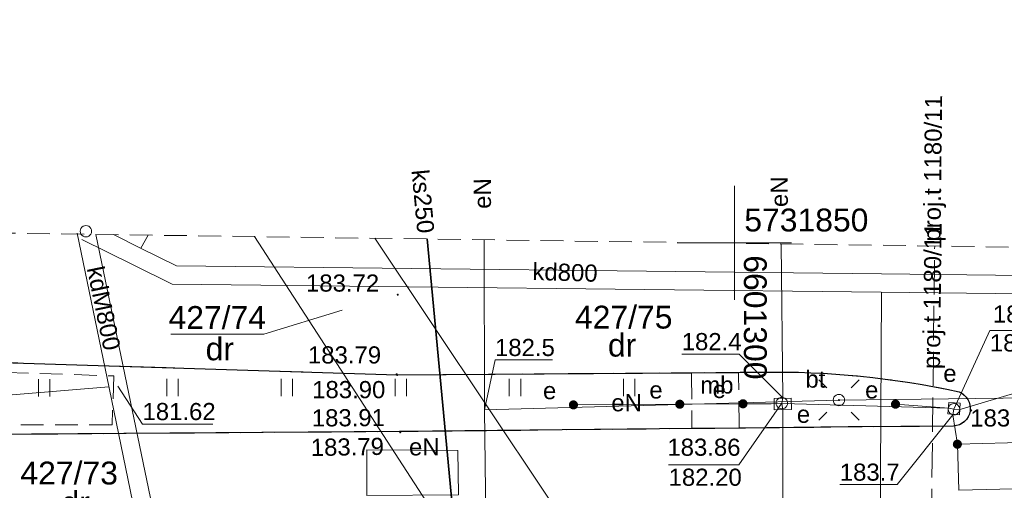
# Model space of a CAD drawing. Extents: x 8014 to 6635291, y -5609 to 5765892.
# Tile 90 of 158: x 6601269 to 6601312, y 5731839 to 5731860. Entities that reach past the tile are written whole.
import ezdxf
from ezdxf.enums import TextEntityAlignment as Align

# ---------------------------------------------------------------- set-up
doc = ezdxf.new("R2010")
doc.units = 0
doc.linetypes.add('PRZER2-1', pattern=[1.5, 1, -0.5])
doc.linetypes.add('PRZER3-1', pattern=[2, 1.5, -0.5])
doc.layers.get('0').update_dxf_attribs({"linetype": 'CONTINUOUS'})
doc.layers.add('a_zieleń', color=80, linetype='CONTINUOUS')
for name, color, linetype, lineweight in [('EGDE_O', 7, 'CONTINUOUS', 18), ('GESBZO_O', 7, 'CONTINUOUS', 50), ('GESDZI', 7, 'CONTINUOUS', 18), ('GESDZI_O', 7, 'CONTINUOUS', 18), ('GSLKRW', 7, 'CONTINUOUS', 25), ('GSPWPS', 7, 'CONTINUOUS', 13), ('GSPWPS_O', 7, 'CONTINUOUS', 13), ('GSSINN', 7, 'CONTINUOUS', 18), ('GSSINN_O', 7, 'CONTINUOUS', 18), ('GSSKOA', 7, 'CONTINUOUS', 18), ('GSSUTR', 7, 'CONTINUOUS', 18), ('GULLOB', 7, 'CONTINUOUS', 35), ('GUPELA', 7, 'CONTINUOUS', 18), ('GUPIKP', 7, 'CONTINUOUS', 18), ('GUPIWZ', 7, 'CONTINUOUS', 18), ('GUPIWZ_O', 7, 'CONTINUOUS', 18), ('GUPPRZ_O', 7, 'CONTINUOUS', 18), ('Ramka sekcyjna', 7, 'CONTINUOUS', 18)]:
    doc.layers.add(name, color=color, linetype=linetype, lineweight=lineweight)
for name, color, linetype, lineweight, true_color in [('EGUG_O', 7, 'CONTINUOUS', 18, 0x008000), ('GOSRBG', 4, 'CONTINUOUS', 35, 0x00ffff), ('GULEPR', 1, 'CONTINUOUS', 18, 0xff0000), ('GULEPR_O', 1, 'CONTINUOUS', 18, 0xff0000), ('GULKPR', 7, 'CONTINUOUS', 18, 0x803300), ('GULKPR_O', 7, 'CONTINUOUS', 18, 0x803300), ('GULTPR', 7, 'CONTINUOUS', 18, 0xff9100), ('GULTPR_O', 7, 'CONTINUOUS', 18, 0xff9100), ('GUPEUT', 1, 'CONTINUOUS', 18, 0xff0000), ('GUPEUT_O', 1, 'CONTINUOUS', 18, 0xff0000), ('GUPKSD', 7, 'CONTINUOUS', 18, 0x803300), ('SUEP_O', 1, 'CONTINUOUS', 18, 0xff0000), ('SUKP_O', 7, 'CONTINUOUS', 18, 0x803300), ('SUTP_O', 7, 'CONTINUOUS', 18, 0xff9100)]:
    doc.layers.add(name, color=color, linetype=linetype, lineweight=lineweight, true_color=true_color)
doc.styles.add('Arial', font='arial.ttf')

# ---------------------------------------------------------------- blocks, each defined once
blk = doc.blocks.new('D_GUPKSD1_1')
at = {"color": 0}
blk.add_lwpolyline([(0, 0.25), (0.064705, 0.241481), (0.125, 0.216506), (0.176777, 0.176777), (0.216506, 0.125), (0.241481, 0.064705), (0.25, 0), (0.241481, -0.064705), (0.216506, -0.125), (0.176777, -0.176777), (0.125, -0.216506), (0.064705, -0.241481), (0, -0.25), (-0.064705, -0.241481), (-0.125, -0.216506), (-0.176777, -0.176777), (-0.216506, -0.125), (-0.241481, -0.064705), (-0.25, 0), (-0.241481, 0.064705), (-0.216506, 0.125), (-0.176777, 0.176777), (-0.125, 0.216506), (-0.064705, 0.241481)], close=True, dxfattribs=at)
blk = doc.blocks.new('D_GUPIKP1_1')
at = {"color": 0}
blk.add_lwpolyline([(0, 0.25), (0.064705, 0.241481), (0.125, 0.216506), (0.176777, 0.176777), (0.216506, 0.125), (0.241481, 0.064705), (0.25, 0), (0.241481, -0.064705), (0.216506, -0.125), (0.176777, -0.176777), (0.125, -0.216506), (0.064705, -0.241481), (0, -0.25), (-0.064705, -0.241481), (-0.125, -0.216506), (-0.176777, -0.176777), (-0.216506, -0.125), (-0.241481, -0.064705), (-0.25, 0), (-0.241481, 0.064705), (-0.216506, 0.125), (-0.176777, 0.176777), (-0.125, 0.216506), (-0.064705, 0.241481)], close=True, dxfattribs=at)
blk = doc.blocks.new('D_GUPEUT1')
blk.add_hatch(color=0).paths.add_polyline_path([(-0.2, 0), (-0.193185, -0.051764), (-0.173205, -0.1), (-0.141421, -0.141421), (-0.1, -0.173205), (-0.051764, -0.193185), (0, -0.2), (0.051764, -0.193185), (0.1, -0.173205), (0.141421, -0.141421), (0.173205, -0.1), (0.193185, -0.051764), (0.2, 0), (0.193185, 0.051764), (0.173205, 0.1), (0.141421, 0.141421), (0.1, 0.173205), (0.051764, 0.193185), (0, 0.2), (-0.051764, 0.193185), (-0.1, 0.173205), (-0.141421, 0.141421), (-0.173205, 0.1), (-0.193185, 0.051764)])
blk = doc.blocks.new('D_GUPIWZ1_3')
at = {"color": 0}
blk.add_lwpolyline([(0.375, -0.25), (-0.375, -0.25), (-0.375, 0.25), (0.375, 0.25)], close=True, dxfattribs=at)
blk = doc.blocks.new('D_GUPIWZ1_2')
at = {"color": 0}
blk.add_lwpolyline([(-0.25, -0.25), (0.25, -0.25), (0.25, 0.25), (-0.25, 0.25)], close=True, dxfattribs=at)
blk = doc.blocks.new('D_GSPWPS1')
blk.add_hatch(color=0).paths.add_polyline_path([(-0.045, 0), (-0.043467, -0.011647), (-0.038971, -0.0225), (-0.03182, -0.03182), (-0.0225, -0.038971), (-0.011647, -0.043467), (0, -0.045), (0.011647, -0.043467), (0.0225, -0.038971), (0.03182, -0.03182), (0.038971, -0.0225), (0.043467, -0.011647), (0.045, 0), (0.043467, 0.011647), (0.038971, 0.0225), (0.03182, 0.03182), (0.0225, 0.038971), (0.011647, 0.043467), (0, 0.045), (-0.011647, 0.043467), (-0.0225, 0.038971), (-0.03182, 0.03182), (-0.038971, 0.0225), (-0.043467, 0.011647)])
blk = doc.blocks.new('D_GUPELA2')
blk.add_hatch(color=0).paths.add_polyline_path([(-0.001087, 0.044987), (0.011881, 0.043403), (0.021281, 0.03965), (0.030065, 0.033482), (0.038133, 0.023893), (0.043117, 0.012881), (0.044986, 0.001113), (0.044323, -0.007777), (0.040557, -0.019497), (0.033417, -0.030138), (0.024849, -0.037517), (0.013788, -0.042836), (0.002013, -0.044955), (-0.00982, -0.043916), (-0.020466, -0.040077), (-0.029541, -0.033946), (-0.036867, -0.025804), (-0.04187, -0.01649), (-0.04461, -0.005909), (-0.044532, 0.006476), (-0.041285, 0.017903), (-0.034764, 0.028574), (-0.024479, 0.03776), (-0.013449, 0.042943)])
at = {"color": 0}
for points in [[(-0.883883, 0.883883), (-0.53033, 0.53033)], [(0.883883, 0.883883), (0.53033, 0.53033)], [(-0.883883, -0.883883), (-0.53033, -0.53033)], [(0.883883, -0.883883), (0.53033, -0.53033)]]:
    blk.add_lwpolyline(points, dxfattribs=at)
blk = doc.blocks.new('D_GUPELA1')
at = {"color": 0}
blk.add_lwpolyline([(0, 0.25), (0.064705, 0.241481), (0.125, 0.216506), (0.176777, 0.176777), (0.216506, 0.125), (0.241481, 0.064705), (0.25, 0), (0.241481, -0.064705), (0.216506, -0.125), (0.176777, -0.176777), (0.125, -0.216506), (0.064705, -0.241481), (0, -0.25), (-0.064705, -0.241481), (-0.125, -0.216506), (-0.176777, -0.176777), (-0.216506, -0.125), (-0.241481, -0.064705), (-0.25, 0), (-0.241481, 0.064705), (-0.216506, 0.125), (-0.176777, 0.176777), (-0.125, 0.216506), (-0.064705, 0.241481)], close=True, dxfattribs=at)
blk = doc.blocks.new('D_GSSUTR1')
at = {"color": 0}
for points in [[(-0.25666, 0.36165), (-0.25666, -0.38835)], [(0.24334, -0.38835), (0.24334, 0.36165)]]:
    blk.add_lwpolyline(points, dxfattribs=at)

msp = doc.modelspace()

# ---------------------------------------------------------------- hatches: boundary and pattern name
at = {"layer": 'a_zieleń', "transparency": 33554687}
h = msp.add_hatch(dxfattribs=at)
h.set_pattern_fill('ANSI31', color=256, scale=2, angle=0.5416)
h.set_pattern_definition([(45.54155787, (6600987.53512, 5732094.77134), (-0.1784396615, 0.175097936), [])])
edge = h.paths.add_edge_path()
edge.add_line((6601184.523, 5731785.715), (6601184.767, 5731785.473))
edge.add_line((6601184.767, 5731785.473), (6601208.79, 5731802.27))
edge.add_line((6601208.79, 5731802.27), (6601211.05, 5731814.48))
edge.add_line((6601211.05, 5731814.48), (6601142.151, 5731813.823))
edge.add_arc((6601143.698, 5731819.102), 5.501, 253.6603, 270.5475)
edge.add_line((6601143.751, 5731813.601), (6601191.034, 5731814.053))
edge.add_arc((6601191.122, 5731812.113), 1.942, 359.8374, 92.594, ccw=False)
edge.add_line((6601193.063, 5731812.108), (6601193.074, 5731811.004))
edge.add_line((6601193.074, 5731811.004), (6601197.383, 5731811.045))
edge.add_line((6601197.383, 5731811.045), (6601197.425, 5731806.621))
edge.add_line((6601197.425, 5731806.621), (6601199.732, 5731806.642))
edge.add_line((6601199.732, 5731806.642), (6601199.803, 5731799.171))
edge.add_line((6601199.803, 5731799.171), (6601197.516, 5731797.165))
edge.add_line((6601197.516, 5731797.165), (6601194.216, 5731797.133))
edge.add_line((6601194.216, 5731797.133), (6601194.251, 5731793.47))
edge.add_arc((6601191.538, 5731793.658), 2.72, 281.0894, 356.0358, ccw=False)
edge.add_line((6601192.061, 5731790.989), (6601185.152, 5731786.156))
edge.add_arc((71774552.687, -87417922.681), 113685689.918, 124.97904394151, 124.97904432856)
h.paths.add_polyline_path([(6601204.906, 5731809.178), (6601202.577, 5731808.579), (6601203.741, 5731808.879)], flags=16)

# ---------------------------------------------------------------- linework, layer by layer
at = {"layer": 'EGDE_O', "color": 8, "linetype": 'Continuous', "lineweight": 13, "elevation": 10.8, "flags": 128}
msp.add_lwpolyline([(6601282.816, 5731847.057), (6601279.389, 5731846.003), (6601275.309, 5731846.003)], dxfattribs=at)
at = {"layer": 'GESDZI', "color": 8, "linetype": 'Continuous', "lineweight": 18, "elevation": 10.22}
for points in [[(6601278.987, 5731850.274), (6601294.37, 5731826.56), (6601271.23, 5731823.49), (6601254.114, 5731850.619)], [(6601284.253, 5731850.201), (6601299.23, 5731827.8), (6601295.01, 5731826.85), (6601294.37, 5731826.56), (6601278.987, 5731850.274)], [(6601315.314, 5731849.77), (6601326.95, 5731833.63), (6601312.52, 5731830.78), (6601299.23, 5731827.8), (6601284.253, 5731850.201)]]:
    msp.add_lwpolyline(points, dxfattribs=at)
at = {"layer": 'GESDZI_O', "color": 8, "linetype": 'Continuous', "lineweight": 13, "elevation": 10.8, "flags": 128}
msp.add_lwpolyline([(6601282.816, 5731847.057), (6601279.389, 5731846.003), (6601275.309, 5731846.003)], dxfattribs=at)
at = {"layer": 'GOSRBG', "color": 8, "linetype": 'PRZER2-1', "lineweight": 18, "elevation": 10.04}
msp.add_lwpolyline([(6601299.084, 5731734.247), (6601325.67, 5731736.853), (6601330.011, 5731849.566), (6601060.655, 5731853.302), (6601096.398, 5731719.42), (6601107.997, 5731690.995)], close=True, dxfattribs=at)
at = {"layer": 'GSLKRW', "color": 8, "linetype": 'Continuous', "lineweight": 25, "elevation": 10.18}
msp.add_lwpolyline([(6601224.725, 5731845.936), (6601244.731, 5731845.434), (6601265.114, 5731844.855), (6601285.226, 5731844.221), (6601298.121, 5731844.319), (6601300.188, 5731844.335, -0.004728), (6601301.163, 5731844.342, -0.05909), (6601309.842, 5731843.478, -0.807754), (6601309.605, 5731841.986), (6601304.984, 5731841.944), (6601300.209, 5731841.895), (6601298.143, 5731841.874), (6601285.358, 5731841.744), (6601265.169, 5731841.596), (6601244.525, 5731841.414), (6601224.996, 5731841.225)], format="xyb", dxfattribs=at)
at = {"layer": 'GSSINN', "color": 8, "linetype": 'PRZER2-1', "lineweight": 18, "elevation": 10.3}
msp.add_lwpolyline([(6601298.121, 5731844.319), (6601298.122, 5731844.164), (6601298.142, 5731842.031), (6601298.143, 5731841.874), (6601300.209, 5731841.895), (6601300.207, 5731842.072), (6601300.189, 5731844.175), (6601300.188, 5731844.335)], close=True, dxfattribs=at)
msp.add_lwpolyline([(6601300.188, 5731844.335, -0.004728), (6601301.163, 5731844.342, -0.05909), (6601309.842, 5731843.478, -0.807754), (6601309.605, 5731841.986), (6601304.984, 5731841.944), (6601300.209, 5731841.895), (6601300.207, 5731842.072), (6601300.189, 5731844.175)], format="xyb", close=True, dxfattribs=at)
at = {"layer": 'GSSKOA', "color": 8, "linetype": 'PRZER3-1', "lineweight": 18, "elevation": 10.18}
msp.add_lwpolyline([(6601224.725, 5731845.936), (6601244.731, 5731845.434), (6601265.114, 5731844.855), (6601285.226, 5731844.221), (6601298.121, 5731844.319), (6601300.188, 5731844.335), (6601301.163, 5731844.342, -0.05909), (6601309.842, 5731843.478, -0.807754), (6601309.605, 5731841.986), (6601304.984, 5731841.944), (6601300.209, 5731841.895), (6601298.143, 5731841.874), (6601285.358, 5731841.744), (6601265.169, 5731841.596), (6601244.525, 5731841.414), (6601224.996, 5731841.225)], format="xyb", dxfattribs=at)
at = {"layer": 'GSSUTR', "color": 8, "linetype": 'PRZER2-1', "lineweight": 18, "elevation": 10.1}
msp.add_lwpolyline([(6601244.698, 5731845.002), (6601265.077, 5731844.419), (6601272.817, 5731844.181), (6601272.742, 5731842.035), (6601265.156, 5731842.035), (6601244.464, 5731841.84), (6601224.967, 5731841.648), (6601204.914, 5731841.454), (6601184.868, 5731841.237), (6601166.854, 5731841.199), (6601166.718, 5731843.3), (6601185.29, 5731845.155, -0.019429), (6601197.226, 5731846.26, -0.009617), (6601205.096, 5731846.164), (6601224.752, 5731845.598)], format="xyb", close=True, dxfattribs=at)
msp.add_lwpolyline([(6601244.698, 5731845.002), (6601265.077, 5731844.419), (6601272.817, 5731844.181), (6601272.742, 5731842.035), (6601265.156, 5731842.035), (6601244.464, 5731841.84), (6601224.967, 5731841.648), (6601204.914, 5731841.454), (6601184.868, 5731841.237), (6601166.854, 5731841.199), (6601166.718, 5731843.3), (6601185.29, 5731845.155, -0.019429), (6601197.226, 5731846.26, -0.009617), (6601205.096, 5731846.164), (6601224.752, 5731845.598)], format="xyb", close=True, dxfattribs=at)
msp.add_lwpolyline([(6601224.725, 5731845.936), (6601244.731, 5731845.434), (6601265.114, 5731844.855), (6601285.226, 5731844.221), (6601298.121, 5731844.319), (6601298.122, 5731844.164), (6601298.142, 5731842.031), (6601298.143, 5731841.874), (6601285.358, 5731841.744), (6601265.169, 5731841.596), (6601244.525, 5731841.414), (6601224.996, 5731841.225)], dxfattribs=at)
at = {"layer": 'GULEPR', "color": 8, "linetype": 'Continuous', "lineweight": 18, "elevation": 10.14}
for points in [[(6601289.06, 5731842.7), (6601289.04, 5731850.134)], [(6601302.08, 5731842.99), (6601302.13, 5731843.22), (6601302.057, 5731849.954)], [(6601309.62, 5731842.72), (6601309.83, 5731842.69), (6601313.46, 5731843.78)], [(6601304.58, 5731843.12), (6601329.774, 5731843.429)], [(6601304.58, 5731843.12), (6601289.06, 5731842.7)], [(6601297.61, 5731842.94), (6601292.95, 5731842.91)], [(6601300.38, 5731842.96), (6601297.61, 5731842.94)], [(6601302.08, 5731842.99), (6601301.61, 5731842.95), (6601300.38, 5731842.96)], [(6601302.08, 5731842.99), (6601302.13, 5731842.68), (6601302.13, 5731831.77), (6601301.75, 5731831.74)], [(6601302.08, 5731842.99), (6601302.64, 5731842.96), (6601309.39, 5731842.77), (6601309.62, 5731842.72)], [(6601309.62, 5731842.72), (6601309.39, 5731842.77), (6601307.06, 5731842.94)], [(6601289.06, 5731842.7), (6601289.17, 5731833.26), (6601290.15, 5731831.9), (6601290.143, 5731831.726)], [(6601309.62, 5731842.72), (6601309.57, 5731842.48), (6601309.77, 5731841.19)]]:
    msp.add_lwpolyline(points, dxfattribs=at)
for points in [[(6601309.77, 5731841.19), (6601321.82, 5731841.51), (6601321.85, 5731839.47), (6601309.83, 5731839.18)], [(6601287.91, 5731838.97), (6601283.9, 5731838.94), (6601283.9, 5731840.94), (6601287.89, 5731840.92)]]:
    msp.add_lwpolyline(points, close=True, dxfattribs=at)
at = {"layer": 'GULKPR', "color": 8, "linetype": 'Continuous', "lineweight": 18, "elevation": 10.14}
for points in [[(6601272.609, 5731843.651), (6601271.205, 5731850.427)], [(6601273.392, 5731843.814), (6601272.033, 5731850.37)], [(6601272.798, 5731850.36), (6601273.983, 5731849.773), (6601275.57, 5731848.994), (6601306.447, 5731848.646), (6601315.177, 5731848.547), (6601329.965, 5731848.377)], [(6601274.32, 5731850.339), (6601274.004, 5731849.77)], [(6601271.419, 5731850.149), (6601273.629, 5731849.056), (6601275.38, 5731848.196), (6601306.438, 5731847.846), (6601315.168, 5731847.747), (6601329.934, 5731847.577)], [(6601288.694, 5731828.287), (6601288.489, 5731829.543), (6601286.546, 5731850.169)], [(6601306.345, 5731828.925), (6601306.347, 5731829.316), (6601306.44, 5731847.845)], [(6601273.392, 5731843.814), (6601275.049, 5731835.816), (6601281.033, 5731806.944), (6601285.244, 5731786.438), (6601285.443, 5731785.492)], [(6601272.599, 5731843.699), (6601260.06, 5731842.66), (6601250.45, 5731842.8), (6601232.84, 5731842.76), (6601223.22, 5731842.8), (6601215.56, 5731842.83), (6601186.63, 5731841.95), (6601160.51, 5731842.25), (6601138.72, 5731842.74), (6601129.7, 5731843.26)], [(6601272.609, 5731843.651), (6601274.266, 5731835.653), (6601280.249, 5731806.782), (6601284.461, 5731786.275), (6601284.66, 5731785.328)]]:
    msp.add_lwpolyline(points, dxfattribs=at)
at = {"layer": 'GULLOB', "color": 8, "linetype": 'Continuous', "lineweight": 35, "elevation": 10.12}
msp.add_lwpolyline([(6601288.489, 5731829.543), (6601286.546, 5731850.169)], dxfattribs=at)
at = {"layer": 'GULTPR', "color": 8, "linetype": 'PRZER3-1', "lineweight": 18, "elevation": 10.14}
msp.add_lwpolyline([(6601288.44, 5731817.92), (6601308.44, 5731821.74), (6601308.776, 5731849.861)], dxfattribs=at)
at = {"layer": 'GUPPRZ_O', "color": 8, "linetype": 'Continuous', "lineweight": 13, "elevation": 10.8, "flags": 128}
for points in [[(6601309.62, 5731842.72), (6601311.192, 5731846.171), (6601314.272, 5731846.171)], [(6601302.13, 5731843.22), (6601300.215, 5731845.132), (6601297.695, 5731845.132)], [(6601289.06, 5731842.7), (6601289.516, 5731844.876), (6601292.036, 5731844.876)], [(6601273, 5731843.732), (6601274.074, 5731842.073), (6601277.154, 5731842.073)], [(6601302.08, 5731842.99), (6601300.201, 5731840.294), (6601297.121, 5731840.294)], [(6601309.57, 5731842.48), (6601307.138, 5731839.422), (6601304.618, 5731839.422)]]:
    msp.add_lwpolyline(points, dxfattribs=at)
at = {"layer": 'Ramka sekcyjna', "color": 8, "linetype": 'Continuous', "lineweight": 18, "elevation": 100, "flags": 128}
for points in [[(6601300, 5731847.5), (6601300, 5731852.5)], [(6601302.5, 5731850), (6601297.5, 5731850)]]:
    msp.add_lwpolyline(points, dxfattribs=at)

# ---------------------------------------------------------------- block references
at = {"layer": 'GSPWPS', "color": 8, "linetype": 'Continuous', "lineweight": 13}
for p in [(6601285.256, 5731847.73, 10.08), (6601285.206, 5731844.253, 10.08), (6601285.226, 5731844.221, 10.08), (6601310.374, 5731842.667, 10.08), (6601285.358, 5731841.744, 10.08), (6601285.362, 5731841.714, 10.08)]:
    msp.add_blockref('D_GSPWPS1', p, dxfattribs=at)
at = {"layer": 'GSSUTR', "color": 8, "linetype": 'Continuous', "lineweight": 18}
for p in [(6601269.768, 5731843.67, 10.1), (6601275.398, 5731843.685, 10.1), (6601280.398, 5731843.685, 10.1), (6601285.398, 5731843.685, 10.1), (6601290.398, 5731843.685, 10.1), (6601295.398, 5731843.685, 10.1)]:
    msp.add_blockref('D_GSSUTR1', p, dxfattribs=at)
at = {"layer": 'GUPELA', "color": 8, "linetype": 'Continuous', "lineweight": 18}
for name, p in [('D_GUPELA2', (6601304.58, 5731843.12, 10.15)), ('D_GUPELA1', (6601304.58, 5731843.12, 10.16))]:
    msp.add_blockref(name, p, dxfattribs=at)
at = {"layer": 'GUPEUT', "color": 8, "linetype": 'Continuous', "lineweight": 18}
for p in [(6601292.95, 5731842.91, 10.16), (6601297.61, 5731842.94, 10.16), (6601300.38, 5731842.96, 10.16), (6601307.06, 5731842.94, 10.16), (6601309.77, 5731841.19, 10.16)]:
    msp.add_blockref('D_GUPEUT1', p, dxfattribs=at)
at = {"layer": 'GUPIKP', "color": 8, "linetype": 'Continuous', "lineweight": 18}
for p in [(6601302.08, 5731842.99, 10.16), (6601309.62, 5731842.72, 10.16)]:
    msp.add_blockref('D_GUPIKP1_1', p, dxfattribs=at)
at = {"layer": 'GUPIWZ', "color": 8, "linetype": 'Continuous', "lineweight": 18}
for name, p, rotation in [('D_GUPIWZ1_3', (6601302.122, 5731842.951, 10.18), 0.499768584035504), ('D_GUPIWZ1_2', (6601309.623, 5731842.747, 10.18), 86.45193460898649)]:
    msp.add_blockref(name, p, dxfattribs=dict(at, rotation=rotation))
at = {"layer": 'GUPKSD', "color": 8, "linetype": 'Continuous', "lineweight": 18}
msp.add_blockref('D_GUPKSD1_1', (6601271.596, 5731850.508, 10.16), dxfattribs=at)

# ---------------------------------------------------------------- texts
at = {"layer": 'EGDE_O', "color": 8, "linetype": 'Continuous', "lineweight": 0, "style": 'Arial'}
for s, p in [('427/74', (6601277.349, 5731846.233, 10.8)), ('427/75', (6601295.154, 5731846.25, 10.8)), ('427/73', (6601270.861, 5731839.429, 10.8))]:
    msp.add_text(s, height=1, dxfattribs=at).set_placement(p, align=Align.CENTER)
at = {"layer": 'EGUG_O', "color": 8, "linetype": 'Continuous', "lineweight": 0, "style": 'Arial'}
for p in [(6601277.461, 5731844.863, 10.8), (6601295.082, 5731845.025, 10.8), (6601271.149, 5731838.132, 10.8)]:
    msp.add_text('dr', height=1, dxfattribs=at).set_placement(p, align=Align.CENTER)
at = {"layer": 'GESBZO_O', "color": 8, "linetype": 'Continuous', "lineweight": 0, "style": 'Arial'}
for s, rotation, p in [('5731850', 360, (6601303.154, 5731850.499, 10.8)), ('6601300', 270, (6601300.419, 5731846.739, 10.8))]:
    msp.add_text(s, height=1, rotation=rotation, dxfattribs=at).set_placement(p, align=Align.CENTER)
at = {"layer": 'GESDZI_O', "color": 8, "linetype": 'Continuous', "lineweight": 0, "style": 'Arial'}
msp.add_text('427/74', height=1, dxfattribs=at).set_placement((6601277.349, 5731846.233, 10.8), align=Align.CENTER)
at = {"layer": 'GSPWPS_O', "color": 8, "linetype": 'Continuous', "lineweight": 0, "style": 'Arial'}
for s, p in [('183.72', (6601281.237, 5731847.866, 10.8)), ('183.79', (6601281.322, 5731844.722, 10.8)), ('183.90', (6601281.507, 5731843.205, 10.8)), ('183.95', (6601310.336, 5731841.965, 10.8))]:
    msp.add_text(s, height=0.75, dxfattribs=at).set_placement(p)
for s, rotation, p in [('183.91', 0.3026, (6601281.492, 5731841.966, 10.8)), ('183.79', 0.9698, (6601281.452, 5731840.672, 10.8))]:
    msp.add_text(s, height=0.75, rotation=rotation, dxfattribs=at).set_placement(p)
at = {"layer": 'GSSINN_O', "color": 8, "linetype": 'Continuous', "lineweight": 0, "style": 'Arial'}
for s, p in [('mb', (6601299.235, 5731843.407, 10.8)), ('bt', (6601303.549, 5731843.664, 10.8))]:
    msp.add_text(s, height=0.75, dxfattribs=at).set_placement(p, align=Align.CENTER)
at = {"layer": 'GULEPR_O', "color": 8, "linetype": 'Continuous', "lineweight": 0, "style": 'Arial'}
for rotation, p in [(0.3688, (6601295.282, 5731842.632, 10.8)), (0.4287, (6601286.421, 5731840.703, 10.8))]:
    msp.add_text('eN', height=0.75, rotation=rotation, dxfattribs=at).set_placement(p, align=Align.CENTER)
at = {"layer": 'GULKPR_O', "color": 8, "linetype": 'Continuous', "lineweight": 0, "style": 'Arial'}
for s, rotation, p in [('kdM800', 281.7074, (6601272.011, 5731847.061, 10.8)), ('kd800', 358.2035, (6601292.572, 5731848.337, 10.8))]:
    msp.add_text(s, height=0.75, rotation=rotation, dxfattribs=at).set_placement(p, align=Align.CENTER)
at = {"layer": 'GULTPR_O', "color": 8, "linetype": 'Continuous', "lineweight": 0, "style": 'Arial'}
msp.add_text('proj.t 1180/11', height=0.75, rotation=89.3153, dxfattribs=at).set_placement((6601309.043, 5731847.676, 10.8), align=Align.CENTER)
at = {"layer": 'GUPEUT_O', "color": 8, "linetype": 'Continuous', "lineweight": 0, "style": 'Arial'}
for p in [(6601299.63, 5731843.21, 10.8), (6601292.2, 5731843.16, 10.8), (6601296.86, 5731843.19, 10.8), (6601306.31, 5731843.19, 10.8)]:
    msp.add_text('e', height=0.75, dxfattribs=at).set_placement(p, align=Align.RIGHT)
at = {"layer": 'GUPIWZ_O', "color": 8, "linetype": 'Continuous', "lineweight": 0, "style": 'Arial'}
for p in [(6601309.735, 5731843.918, 10.8), (6601303.321, 5731842.127, 10.8)]:
    msp.add_text('e', height=0.75, dxfattribs=at).set_placement(p, align=Align.RIGHT)
at = {"layer": 'GUPPRZ_O', "color": 8, "linetype": 'Continuous', "lineweight": 0, "style": 'Arial'}
for s, p in [('183.95', (6601311.323, 5731846.511, 10.8)), ('182.4', (6601297.695, 5731845.304, 10.8)), ('183.41', (6601311.192, 5731845.249, 10.8)), ('182.5', (6601289.516, 5731845.048, 10.8)), ('181.62', (6601274.074, 5731842.245, 10.8)), ('183.86', (6601297.066, 5731840.684, 10.8)), ('183.7', (6601304.618, 5731839.594, 10.8)), ('182.20', (6601297.121, 5731839.372, 10.8))]:
    msp.add_text(s, height=0.75, dxfattribs=at).set_placement(p)
at = {"layer": 'SUEP_O', "color": 8, "linetype": 'Continuous', "lineweight": 0, "style": 'Arial'}
for p in [(6601289.337, 5731852.16, 10.8), (6601302.342, 5731852.236, 10.8)]:
    msp.add_text('eN', height=0.75, rotation=90.214, dxfattribs=at).set_placement(p, align=Align.CENTER)
at = {"layer": 'SUKP_O', "color": 8, "linetype": 'Continuous', "lineweight": 0, "style": 'Arial'}
msp.add_text('ks250', height=0.75, rotation=275.3813, dxfattribs=at).set_placement((6601285.988, 5731851.779, 10.8), align=Align.CENTER)
at = {"layer": 'SUTP_O', "color": 8, "linetype": 'Continuous', "lineweight": 0, "style": 'Arial'}
msp.add_text('proj.t 1180/11', height=0.75, rotation=89.3153, dxfattribs=at).set_placement((6601309.066, 5731853.253, 10.8), align=Align.CENTER)

doc.saveas('drawing.dxf')
